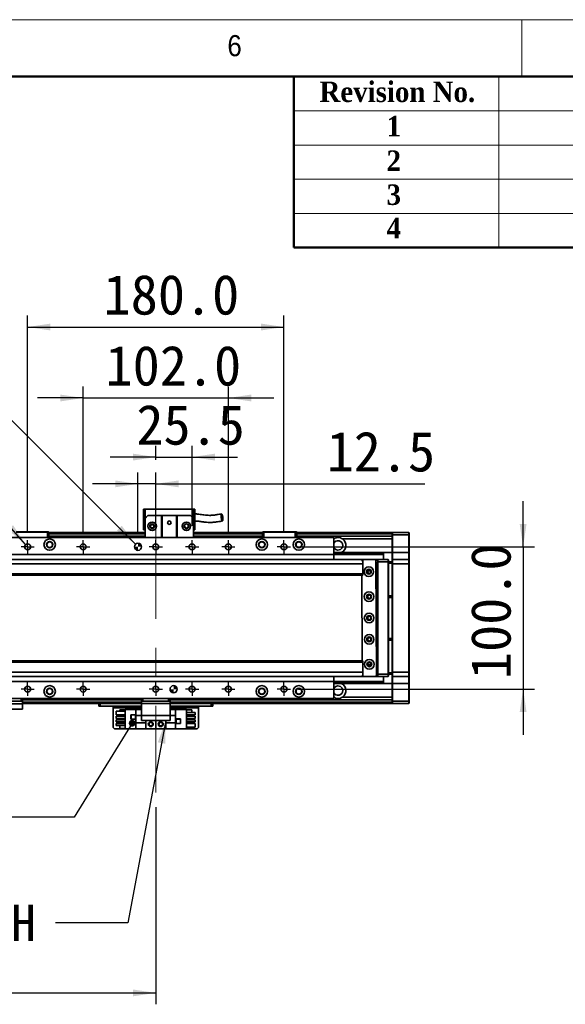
# Model space of a CAD drawing. Header units: millimetres. Extents: x 40 to 3320, y 40 to 2336.
# Tile 10 of 11: x 2127 to 2511, y 1645 to 2336. Entities that reach past the tile are written whole.
import ezdxf

# ---------------------------------------------------------------- set-up
doc = ezdxf.new("R2010")
doc.units = ezdxf.units.MM
doc.header["$LTSCALE"] = 8
doc.linetypes.add('CENTERX2', pattern=[20.32, 12.7, -2.54, 2.54, -2.54])
doc.layers.add('黑色实线', color=7, linetype='Continuous')
doc.styles.add('SLDTEXTSTYLE1', font='Gothic.ttf', dxfattribs={"width": 0.913})
doc.styles.add('SLDTEXTSTYLE2', font='timesbd.ttf', dxfattribs={"width": 0.933})
doc.styles.add('SLDTEXTSTYLE8', font='txt')
doc.styles.add('SLDTEXTSTYLE9', font='txt', dxfattribs={"bigfont": 'bigfont'})
doc.dimstyles.new('SLDDIMSTYLE0', dxfattribs={"dimtxt": 28, "dimasz": 16, "dimexe": 0, "dimexo": 0.0625, "dimgap": 7, "dimtad": 2, "dimdec": 1, "dimrnd": 1e-09, "dimzin": 4, "dimdsep": 46, "dimtxsty": 'SLDTEXTSTYLE8', "dimsah": 1, "dimcen": 0.09, "dimadec": 0, "dimazin": 1, "dimtfac": 1, "dimtdec": 1, "dimtmove": 0, "dimatfit": 0, "dimfxl": 0, "dimfrac": 2, "dimtolj": 1, "dimtzin": 12, "dimarcsym": 0})
doc.dimstyles.new('SLDDIMSTYLE1', dxfattribs={"dimtxt": 28, "dimasz": 16, "dimexe": 0, "dimexo": 0.0625, "dimgap": 7, "dimtad": 2, "dimdec": 1, "dimrnd": 1e-09, "dimzin": 12, "dimdsep": 46, "dimtxsty": 'SLDTEXTSTYLE8', "dimsah": 1, "dimcen": 0.09, "dimadec": 0, "dimazin": 3, "dimtfac": 1, "dimtdec": 1, "dimtmove": 0, "dimatfit": 0, "dimfxl": 0, "dimfrac": 2, "dimtolj": 1, "dimtzin": 12, "dimarcsym": 0})
doc.dimstyles.new('SLDDIMSTYLE2', dxfattribs={"dimtxt": 0.18, "dimasz": 16, "dimexe": 0, "dimexo": 0.0625, "dimgap": 0, "dimtad": 0, "dimtih": 1, "dimtoh": 1, "dimdec": 0, "dimrnd": 1e-09, "dimzin": 0, "dimdsep": 46, "dimtxsty": 'Standard', "dimsah": 1, "dimcen": 0.09, "dimadec": 0, "dimazin": 0, "dimtfac": 16, "dimtdec": 0, "dimtofl": 0, "dimtmove": 0, "dimatfit": 3, "dimfxl": 0, "dimfrac": 2, "dimtolj": 1, "dimtzin": 0, "dimarcsym": 0})
doc.dimstyles.new('SLDDIMSTYLE3', dxfattribs={"dimtxt": 28, "dimasz": 16, "dimexe": 0, "dimexo": 0.0625, "dimgap": 7, "dimtad": 2, "dimdec": 1, "dimrnd": 1e-09, "dimzin": 4, "dimdsep": 46, "dimtxsty": 'SLDTEXTSTYLE8', "dimsah": 1, "dimcen": 0.09, "dimadec": 0, "dimazin": 1, "dimtfac": 1, "dimtdec": 1, "dimtofl": 0, "dimtmove": 0, "dimatfit": 3, "dimfxl": 0, "dimfrac": 2, "dimtolj": 1, "dimtzin": 12, "dimarcsym": 0})
doc.dimstyles.new('SLDDIMSTYLE4', dxfattribs={"dimtxt": 28, "dimasz": 16, "dimexe": 0, "dimexo": 0.0625, "dimgap": 7, "dimtad": 0, "dimtih": 1, "dimtoh": 1, "dimdec": 1, "dimrnd": 1e-09, "dimzin": 4, "dimdsep": 46, "dimtxsty": 'SLDTEXTSTYLE8', "dimsah": 1, "dimcen": 0, "dimadec": 0, "dimazin": 1, "dimtfac": 1, "dimtdec": 1, "dimtofl": 0, "dimtmove": 0, "dimatfit": 3, "dimfxl": 0, "dimfrac": 2, "dimtolj": 1, "dimtzin": 12, "dimarcsym": 0})
doc.dimstyles.new('SLDDIMSTYLE5', dxfattribs={"dimtxt": 28, "dimasz": 16, "dimexe": 0, "dimexo": 0.0625, "dimgap": 7, "dimtad": 0, "dimtih": 1, "dimtoh": 1, "dimdec": 1, "dimrnd": 1e-09, "dimzin": 12, "dimdsep": 46, "dimtxsty": 'SLDTEXTSTYLE8', "dimsah": 1, "dimcen": 0, "dimadec": 0, "dimazin": 3, "dimtfac": 1, "dimtdec": 1, "dimtofl": 0, "dimtmove": 0, "dimatfit": 3, "dimfxl": 0, "dimfrac": 2, "dimtolj": 1, "dimtzin": 12, "dimarcsym": 0})
doc.dimstyles.new('SLDDIMSTYLE6', dxfattribs={"dimtxt": 0.18, "dimasz": 4.8, "dimexe": 0, "dimexo": 0.0625, "dimgap": 0, "dimtad": 0, "dimtih": 1, "dimtoh": 1, "dimdec": 0, "dimrnd": 1e-09, "dimzin": 0, "dimdsep": 46, "dimtxsty": 'Standard', "dimblk1": 'DOT', "dimblk2": 'DOT', "dimsah": 1, "dimcen": 0.09, "dimadec": 0, "dimazin": 0, "dimtfac": 4.8, "dimtdec": 0, "dimtofl": 0, "dimtmove": 0, "dimatfit": 3, "dimldrblk": 'DOT', "dimfxl": 0, "dimfrac": 2, "dimtolj": 1, "dimtzin": 0, "dimarcsym": 0})

# ---------------------------------------------------------------- blocks, each defined once
blk = doc.blocks.new('_D_7')
at = {"layer": '黑色实线'}
for p, q in [((2172.01, 1976.07), (2172.01, 2078.38)), ((2274.01, 1976.07), (2274.01, 2078.38)), ((2172.01, 2070.38), (2140.01, 2070.38)), ((2172.01, 2070.38), (2274.01, 2070.38)), ((2274.01, 2070.38), (2306.01, 2070.38))]:
    blk.add_line(p, q, dxfattribs=at)
for points in [[(2172.01, 2070.38), (2156.01, 2072.78), (2156.01, 2067.98)], [(2274.01, 2070.38), (2290.01, 2067.98), (2290.01, 2072.78)]]:
    blk.add_solid(points, dxfattribs=at)
at = {"layer": '黑色实线', "insert": (2187.75, 2107.12), "char_height": 28, "attachment_point": 1, "style": 'SLDTEXTSTYLE8'}
blk.add_mtext('102.0', dxfattribs=at)
blk = doc.blocks.new('_D_8')
at = {"layer": '黑色实线'}
for p, q in [((2133.01, 1976.07), (2133.01, 2128.21)), ((2313.01, 1976.07), (2313.01, 2128.21)), ((2133.01, 2120.21), (2313.01, 2120.21))]:
    blk.add_line(p, q, dxfattribs=at)
for points in [[(2133.01, 2120.21), (2149.01, 2117.81), (2149.01, 2122.61)], [(2313.01, 2120.21), (2297.01, 2122.61), (2297.01, 2117.81)]]:
    blk.add_solid(points, dxfattribs=at)
at = {"layer": '黑色实线', "insert": (2186.38, 2156.95), "char_height": 28, "attachment_point": 1, "style": 'SLDTEXTSTYLE8'}
blk.add_mtext('180.0', dxfattribs=at)
blk = doc.blocks.new('_D_9')
at = {"layer": '黑色实线'}
for p, q in [((2481.01, 1965.91), (2481.01, 1997.91)), ((2323.17, 1965.91), (2489.01, 1965.91)), ((2481.01, 1965.91), (2481.01, 1865.91)), ((2323.17, 1865.91), (2489.01, 1865.91)), ((2481.01, 1865.91), (2481.01, 1833.91))]:
    blk.add_line(p, q, dxfattribs=at)
for points in [[(2481.01, 1965.91), (2483.41, 1981.91), (2478.61, 1981.91)], [(2481.01, 1865.91), (2478.61, 1849.91), (2483.41, 1849.91)]]:
    blk.add_solid(points, dxfattribs=at)
at = {"layer": '黑色实线', "insert": (2444.27, 1873.04), "char_height": 28, "attachment_point": 1, "rotation": 90, "style": 'SLDTEXTSTYLE8'}
blk.add_mtext('100.0', dxfattribs=at)
blk = doc.blocks.new('SW_SYMBOL_HOLE_DEPTH')
at = {"layer": '黑色实线', "color": 0}
for p, q in [((0, 7000), (6400, 7000)), ((3200, 7000), (3200, 600)), ((800, 4440), (3200, 600)), ((5600, 4440), (3200, 600))]:
    blk.add_line(p, q, dxfattribs=at)
blk = doc.blocks.new('_D_10')
at = {"layer": '黑色实线'}
for p, q in [((2116.02, 2060.4), (2084.02, 2060.4)), ((2208.74, 1967.68), (2116.02, 2060.4))]:
    blk.add_line(p, q, dxfattribs=at)
blk.add_solid([(2208.74, 1967.68), (2199.12, 1980.69), (2195.73, 1977.3)], dxfattribs=at)
at = {"layer": '黑色实线', "xscale": 0.004592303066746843, "yscale": 0.004592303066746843, "zscale": 0.004592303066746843}
blk.add_blockref('SW_SYMBOL_HOLE_DEPTH', (1994.27, 2041.74), dxfattribs=at)
at = {"layer": '黑色实线', "char_height": 28, "attachment_point": 1, "style": 'SLDTEXTSTYLE8'}
for s, insert in [('2×', (1809.53, 2074.39)), ('%%c', (1855.34, 2074.11)), ('5.0', (1898.6, 2074.39)), ('H7', (1947.37, 2074.39)), ('7.0', (2035.25, 2074.39))]:
    blk.add_mtext(s, dxfattribs=dict(at, insert=insert))
blk = doc.blocks.new('_D_11')
at = {"layer": '黑色实线'}
for p, q in [((2223.01, 2027.02), (2223.01, 2036.89)), ((2248.51, 1980.71), (2248.51, 2036.89)), ((2223.01, 2028.89), (2191.01, 2028.89)), ((2223.01, 2028.89), (2248.51, 2028.89)), ((2248.51, 2028.89), (2280.51, 2028.89))]:
    blk.add_line(p, q, dxfattribs=at)
for points in [[(2223.01, 2028.89), (2207.01, 2031.29), (2207.01, 2026.49)], [(2248.51, 2028.89), (2264.51, 2026.49), (2264.51, 2031.29)]]:
    blk.add_solid(points, dxfattribs=at)
at = {"layer": '黑色实线', "insert": (2209.37, 2065.62), "char_height": 28, "attachment_point": 1, "style": 'SLDTEXTSTYLE8'}
blk.add_mtext('25.5', dxfattribs=at)
blk = doc.blocks.new('_D_12')
at = {"layer": '黑色实线'}
for p, q in [((2210.51, 1976.07), (2210.51, 2018.08)), ((2223.01, 1980.71), (2223.01, 2018.08)), ((2210.51, 2010.08), (2178.51, 2010.08)), ((2223.01, 2010.08), (2210.51, 2010.08)), ((2223.01, 2010.08), (2412.02, 2010.08))]:
    blk.add_line(p, q, dxfattribs=at)
for points in [[(2210.51, 2010.08), (2194.51, 2012.48), (2194.51, 2007.68)], [(2223.01, 2010.08), (2239.01, 2007.68), (2239.01, 2012.48)]]:
    blk.add_solid(points, dxfattribs=at)
at = {"layer": '黑色实线', "insert": (2343.03, 2046.82), "char_height": 28, "attachment_point": 1, "style": 'SLDTEXTSTYLE8'}
blk.add_mtext('12.5', dxfattribs=at)
blk = doc.blocks.new('_D_13')
at = {"layer": '黑色实线'}
for p, q in [((2088.51, 2016.1), (2056.51, 2016.1)), ((2131.61, 1967.48), (2088.51, 2016.1))]:
    blk.add_line(p, q, dxfattribs=at)
blk.add_solid([(2131.61, 1967.48), (2122.8, 1981.05), (2119.2, 1977.86)], dxfattribs=at)
at = {"layer": '黑色实线', "xscale": 0.004592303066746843, "yscale": 0.004592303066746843, "zscale": 0.004592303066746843}
blk.add_blockref('SW_SYMBOL_HOLE_DEPTH', (1946.54, 1997.56), dxfattribs=at)
at = {"layer": '黑色实线', "char_height": 28, "attachment_point": 1, "style": 'SLDTEXTSTYLE8'}
for s, insert in [('10×M5', (1826.57, 2030.2)), ('10.0', (1987.52, 2030.2))]:
    blk.add_mtext(s, dxfattribs=dict(at, insert=insert))
blk = doc.blocks.new('_D_20')
at = {"layer": '黑色实线'}
for p, q in [((363.01, 1779.33), (363.01, 1644.67)), ((2223.01, 1783.18), (2223.01, 1644.67)), ((363.01, 1652.67), (2223.01, 1652.67))]:
    blk.add_line(p, q, dxfattribs=at)
for points in [[(363.01, 1652.67), (379.01, 1650.27), (379.01, 1655.07)], [(2223.01, 1652.67), (2207.01, 1655.07), (2207.01, 1650.27)]]:
    blk.add_solid(points, dxfattribs=at)
at = {"layer": '黑色实线', "insert": (1232.67, 1689.41), "char_height": 28, "attachment_point": 1, "style": 'SLDTEXTSTYLE8'}
blk.add_mtext('1860.0', dxfattribs=at)
blk = doc.blocks.new('_DOT')
at = {"color": 0, "linetype": 'ByBlock', "lineweight": -2}
blk.add_line((-0.5, 0), (-1, 0), dxfattribs=at)
at = {"color": 0, "linetype": 'ByBlock', "const_width": 0.5}
blk.add_lwpolyline([(-0.25, 0, 1), (0.25, 0, 1)], format="xyb", close=True, dxfattribs=at)
blk = doc.blocks.new('SW_NOTE_6')
at = {"layer": '黑色实线', "color": 0, "char_height": 25.4, "attachment_point": 2}
for s, insert, style in [('光电负限位', (-192.84, 46.22), 'SLDTEXTSTYLE9'), ('NEGATIVE LIMIT SWITCH', (-195.2, 12.64), 'SLDTEXTSTYLE8')]:
    blk.add_mtext(s, dxfattribs=dict(at, insert=insert, style=style))
blk = doc.blocks.new('SW_CENTERMARKSYMBOL_0')
at = {"layer": '黑色实线', "color": 0}
for p, q in [((-2.54, 0), (-4.64, 0)), ((0, 0), (-2.54, 0)), ((0, 2.54), (0, 4.64)), ((0, 0), (0, 2.54)), ((0, 0), (0, -2.54)), ((0, 0), (2.54, 0)), ((2.54, 0), (4.64, 0)), ((0, -2.54), (0, -4.64))]:
    blk.add_line(p, q, dxfattribs=at)
blk = doc.blocks.new('SW_CENTERMARKSYMBOL_1')
at = {"layer": '黑色实线', "color": 0}
for p, q in [((-2.54, 0), (-4.64, 0)), ((0, 0), (-2.54, 0)), ((0, 2.54), (0, 4.64)), ((0, 0), (0, 2.54)), ((0, 0), (0, -2.54)), ((0, 0), (2.54, 0)), ((2.54, 0), (4.64, 0)), ((0, -2.54), (0, -4.64))]:
    blk.add_line(p, q, dxfattribs=at)
blk = doc.blocks.new('SW_CENTERMARKSYMBOL_2')
at = {"layer": '黑色实线', "color": 0}
for p, q in [((-2.54, 0), (-4.64, 0)), ((0, 0), (-2.54, 0)), ((0, 2.54), (0, 4.64)), ((0, 0), (0, 2.54)), ((0, 0), (0, -2.54)), ((0, 0), (2.54, 0)), ((2.54, 0), (4.64, 0)), ((0, -2.54), (0, -4.64))]:
    blk.add_line(p, q, dxfattribs=at)
blk = doc.blocks.new('SW_CENTERMARKSYMBOL_3')
at = {"layer": '黑色实线', "color": 0}
for p, q in [((-2.54, 0), (-4.64, 0)), ((0, 0), (-2.54, 0)), ((0, 2.54), (0, 4.64)), ((0, 0), (0, 2.54)), ((0, 0), (0, -2.54)), ((0, 0), (2.54, 0)), ((2.54, 0), (4.64, 0)), ((0, -2.54), (0, -4.64))]:
    blk.add_line(p, q, dxfattribs=at)
blk = doc.blocks.new('SW_CENTERMARKSYMBOL_4')
at = {"layer": '黑色实线', "color": 0}
for p, q in [((-2.54, 0), (-4.64, 0)), ((0, 0), (-2.54, 0)), ((0, 2.54), (0, 4.64)), ((0, 0), (0, 2.54)), ((0, 0), (0, -2.54)), ((0, 0), (2.54, 0)), ((2.54, 0), (4.64, 0)), ((0, -2.54), (0, -4.64))]:
    blk.add_line(p, q, dxfattribs=at)
blk = doc.blocks.new('SW_CENTERMARKSYMBOL_5')
at = {"layer": '黑色实线', "color": 0}
for p, q in [((-2.54, 0), (-4.64, 0)), ((0, 0), (-2.54, 0)), ((0, 2.54), (0, 4.64)), ((0, 0), (0, 2.54)), ((0, 0), (0, -2.54)), ((0, 0), (2.54, 0)), ((2.54, 0), (4.64, 0)), ((0, -2.54), (0, -4.64))]:
    blk.add_line(p, q, dxfattribs=at)
blk = doc.blocks.new('SW_CENTERMARKSYMBOL_6')
at = {"layer": '黑色实线', "color": 0}
for p, q in [((-2.54, 0), (-4.64, 0)), ((0, 0), (-2.54, 0)), ((0, 2.54), (0, 4.64)), ((0, 0), (0, 2.54)), ((0, 0), (0, -2.54)), ((0, 0), (2.54, 0)), ((2.54, 0), (4.64, 0)), ((0, -2.54), (0, -4.64))]:
    blk.add_line(p, q, dxfattribs=at)
blk = doc.blocks.new('SW_CENTERMARKSYMBOL_7')
at = {"layer": '黑色实线', "color": 0}
for p, q in [((-2.54, 0), (-4.64, 0)), ((0, 0), (-2.54, 0)), ((0, 2.54), (0, 4.64)), ((0, 0), (0, 2.54)), ((0, 0), (0, -2.54)), ((0, 0), (2.54, 0)), ((2.54, 0), (4.64, 0)), ((0, -2.54), (0, -4.64))]:
    blk.add_line(p, q, dxfattribs=at)
blk = doc.blocks.new('SW_CENTERMARKSYMBOL_8')
at = {"layer": '黑色实线', "color": 0}
for p, q in [((-2.54, 0), (-4.64, 0)), ((0, 0), (-2.54, 0)), ((0, 2.54), (0, 4.64)), ((0, 0), (0, 2.54)), ((0, 0), (0, -2.54)), ((0, 0), (2.54, 0)), ((2.54, 0), (4.64, 0)), ((0, -2.54), (0, -4.64))]:
    blk.add_line(p, q, dxfattribs=at)
blk = doc.blocks.new('SW_CENTERMARKSYMBOL_9')
at = {"layer": '黑色实线', "color": 0}
for p, q in [((-2.54, 0), (-4.64, 0)), ((0, 0), (-2.54, 0)), ((0, 2.54), (0, 4.64)), ((0, 0), (0, 2.54)), ((0, 0), (0, -2.54)), ((0, 0), (2.54, 0)), ((2.54, 0), (4.64, 0)), ((0, -2.54), (0, -4.64))]:
    blk.add_line(p, q, dxfattribs=at)
blk = doc.blocks.new('SW_CENTERMARKSYMBOL_10')
at = {"layer": '黑色实线', "color": 0}
for p, q in [((-2.54, 0), (-4.64, 0)), ((0, 0), (-2.54, 0)), ((0, 2.54), (0, 4.64)), ((0, 0), (0, 2.54)), ((0, 0), (0, -2.54)), ((0, 0), (2.54, 0)), ((2.54, 0), (4.64, 0)), ((0, -2.54), (0, -4.64))]:
    blk.add_line(p, q, dxfattribs=at)
blk = doc.blocks.new('SW_CENTERMARKSYMBOL_11')
at = {"layer": '黑色实线', "color": 0}
for p, q in [((-2.54, 0), (-4.64, 0)), ((0, 0), (-2.54, 0)), ((0, 2.54), (0, 4.64)), ((0, 0), (0, 2.54)), ((0, 0), (0, -2.54)), ((0, 0), (2.54, 0)), ((2.54, 0), (4.64, 0)), ((0, -2.54), (0, -4.64))]:
    blk.add_line(p, q, dxfattribs=at)
blk = doc.blocks.new('SW_DOWELSYMBOL_0')
at = {"linetype": 'Continuous', "lineweight": 18}
h = blk.add_hatch(color=0, dxfattribs=at)
edge = h.paths.add_edge_path(flags=0)
edge.add_arc((0, 0), 2.5, 180, 270)
edge.add_line((0, -2.5), (0, 0))
edge.add_line((0, 0), (-2.5, 0))
h = blk.add_hatch(color=0, dxfattribs=at)
edge = h.paths.add_edge_path(flags=0)
edge.add_arc((0, 0), 2.5, 0, 90)
edge.add_line((0, 2.5), (0, 0))
edge.add_line((0, 0), (2.5, 0))
at = {"layer": '黑色实线', "color": 0}
blk.add_circle((0, 0), 2.5, dxfattribs=at)
blk = doc.blocks.new('SW_DOWELSYMBOL_1')
at = {"linetype": 'Continuous', "lineweight": 18}
h = blk.add_hatch(color=0, dxfattribs=at)
edge = h.paths.add_edge_path(flags=0)
edge.add_arc((0, 0), 2.5, 180, 270)
edge.add_line((0, -2.5), (0, 0))
edge.add_line((0, 0), (-2.5, 0))
h = blk.add_hatch(color=0, dxfattribs=at)
edge = h.paths.add_edge_path(flags=0)
edge.add_arc((0, 0), 2.5, 0, 90)
edge.add_line((0, 2.5), (0, 0))
edge.add_line((0, 0), (2.5, 0))
at = {"layer": '黑色实线', "color": 0}
blk.add_circle((0, 0), 2.5, dxfattribs=at)

msp = doc.modelspace()

# ---------------------------------------------------------------- linework, layer by layer
at = {"color": 7, "linetype": 'Continuous', "lineweight": 18}
for p, q in [((3320, 2336), (40, 2336)), ((2480, 2336), (2480, 2296)), ((80, 2296), (3280, 2296)), ((2464, 2296), (2464, 2176)), ((2320, 2272), (3280, 2272)), ((2320, 2248), (3280, 2248)), ((2320, 2224), (3280, 2224)), ((2320, 2200), (3280, 2200))]:
    msp.add_line(p, q, dxfattribs=at)
at = {"color": 7, "linetype": 'Continuous', "lineweight": 50}
for p, q in [((3280, 2296), (80, 2296)), ((2320, 2296), (2320, 2176)), ((3280, 2176), (2320, 2176))]:
    msp.add_line(p, q, dxfattribs=at)
at = {"color": 7, "linetype": 'Continuous', "lineweight": 35}
for p, q in [((2214.51, 1992.21), (2215.51, 1992.21)), ((2214.51, 1992.21), (2214.51, 1977.81)), ((2215.51, 1985.81), (2215.51, 1992.21)), ((2215.51, 1992.21), (2249.51, 1992.21)), ((2249.51, 1992.21), (2250.51, 1992.21)), ((2249.51, 1992.21), (2249.51, 1985.81)), ((2250.51, 1977.81), (2250.51, 1992.21)), ((2217.51, 1987.81), (2215.51, 1985.81)), ((2215.51, 1985.81), (2215.51, 1972.41)), ((2217.51, 1987.81), (2227.01, 1987.81)), ((2227.01, 1972.41), (2227.01, 1987.81)), ((2227.01, 1987.81), (2227.51, 1987.81)), ((2227.51, 1987.81), (2227.51, 1972.41)), ((2237.51, 1987.81), (2227.51, 1987.81)), ((2237.51, 1972.41), (2237.51, 1987.81)), ((2237.51, 1987.81), (2238.01, 1987.81)), ((2238.01, 1987.81), (2238.01, 1972.41)), ((2238.01, 1987.81), (2247.51, 1987.81)), ((2249.51, 1985.81), (2247.51, 1987.81)), ((2249.51, 1985.81), (2249.51, 1972.41)), ((2214.51, 1977.81), (2215.51, 1977.81)), ((2249.51, 1977.81), (2250.51, 1977.81)), ((2348.01, 1972.41), (2098.01, 1972.41)), ((2147.01, 1976.11), (2125.01, 1976.11)), ((2125.13, 1976.41), (2146.88, 1976.41)), ((2147.01, 1976.11), (2146.88, 1976.41)), ((2146.88, 1976.41), (2147.71, 1976.41)), ((2147.01, 1972.41), (2147.01, 1976.11)), ((2148.01, 1976.11), (2147.01, 1976.11)), ((2147.71, 1976.41), (2148.01, 1976.11)), ((2148.01, 1976.11), (2148.01, 1972.41)), ((2215.51, 1975.91), (2148.01, 1975.91)), ((2148.01, 1975.71), (2215.51, 1975.71)), ((2148.01, 1975.51), (2215.51, 1975.51)), ((2215.51, 1975.41), (2148.01, 1975.41)), ((2215.51, 1973.41), (2148.01, 1973.41)), ((2298.01, 1975.91), (2249.51, 1975.91)), ((2249.51, 1975.71), (2273.01, 1975.71)), ((2249.51, 1975.51), (2273.01, 1975.51)), ((2298.01, 1975.41), (2249.51, 1975.41)), ((2298.01, 1973.41), (2249.51, 1973.41)), ((2273.01, 1975.71), (2273.01, 1975.51)), ((2273.01, 1975.41), (2273.01, 1975.51)), ((2298.01, 1976.11), (2298.31, 1976.41)), ((2298.01, 1972.41), (2298.01, 1976.11)), ((2299.01, 1976.11), (2298.01, 1976.11)), ((2298.31, 1976.41), (2299.13, 1976.41)), ((2299.01, 1976.11), (2299.13, 1976.41)), ((2299.01, 1976.11), (2299.01, 1972.41)), ((2321.01, 1976.11), (2299.01, 1976.11)), ((2299.13, 1976.41), (2320.88, 1976.41)), ((2321.01, 1976.11), (2320.88, 1976.41)), ((2320.88, 1976.41), (2321.71, 1976.41)), ((2321.01, 1972.41), (2321.01, 1976.11)), ((2322.01, 1976.11), (2321.01, 1976.11)), ((2321.71, 1976.41), (2322.01, 1976.11)), ((2322.01, 1976.11), (2322.01, 1972.41)), ((2389.01, 1975.91), (2322.01, 1975.91)), ((2389.01, 1975.41), (2322.01, 1975.41)), ((2389.01, 1973.41), (2322.01, 1973.41)), ((2348.01, 1972.41), (2348.01, 1960.41)), ((2389.01, 1971.41), (2354.18, 1971.41)), ((2389.01, 1975.61), (2389.31, 1975.91)), ((2389.01, 1975.91), (2389.01, 1975.61)), ((2389.01, 1974.41), (2389.01, 1975.61)), ((2389.01, 1974.41), (2389.31, 1974.41)), ((2389.01, 1961.91), (2389.01, 1974.41)), ((2389.31, 1975.91), (2389.31, 1974.41)), ((2389.31, 1975.91), (2400.71, 1975.91)), ((2400.71, 1974.41), (2389.31, 1974.41)), ((2389.31, 1974.41), (2389.31, 1961.91)), ((2400.71, 1974.41), (2400.71, 1975.91)), ((2400.71, 1975.91), (2401.01, 1975.61)), ((2400.71, 1974.41), (2401.01, 1974.41)), ((2400.71, 1961.91), (2400.71, 1974.41)), ((2401.01, 1975.61), (2401.01, 1974.41)), ((2401.01, 1974.41), (2401.01, 1961.91)), ((2368.51, 1956.91), (217.51, 1956.91)), ((2348.01, 1960.41), (2098.01, 1960.41)), ((2348.01, 1962.3), (2348.73, 1961.91)), ((2348.01, 1961.91), (2383.01, 1961.91)), ((2348.01, 1961.61), (2383.01, 1961.61)), ((2348.01, 1960.71), (2383.01, 1960.71)), ((2348.01, 1960.42), (2383.01, 1960.42)), ((2348.01, 1960.41), (2348.01, 1956.91)), ((2368.11, 1956.89), (2367.61, 1956.38)), ((2377.11, 1956.93), (2368.11, 1956.89)), ((2368.51, 1956.91), (2368.51, 1956.89)), ((2368.81, 1956.91), (2368.79, 1956.89)), ((2368.81, 1956.89), (2368.81, 1956.91)), ((2368.81, 1956.91), (2372.81, 1956.91)), ((2377.61, 1956.44), (2377.11, 1956.93)), ((2377.13, 1956.91), (2379.01, 1956.91)), ((2379.01, 1956.61), (2377.44, 1956.61)), ((2379.01, 1956.91), (2386.21, 1956.91)), ((2379.01, 1955.41), (2379.01, 1956.91)), ((2383.01, 1961.91), (2383.01, 1961.61)), ((2389.01, 1961.91), (2383.01, 1961.91)), ((2383.01, 1961.61), (2383.01, 1960.71)), ((2383.01, 1960.71), (2383.01, 1960.42)), ((2383.01, 1960.42), (2383.01, 1956.91)), ((2386.21, 1955.41), (2386.21, 1956.91)), ((2386.51, 1956.61), (2386.21, 1956.91)), ((2386.51, 1956.61), (2386.51, 1955.41)), ((2389.01, 1961.91), (2389.31, 1961.91)), ((2389.01, 1956.61), (2389.01, 1961.91)), ((2389.31, 1956.91), (2389.01, 1956.61)), ((2389.01, 1953.91), (2389.01, 1956.61)), ((2389.31, 1961.91), (2389.31, 1956.91)), ((2389.31, 1961.91), (2400.71, 1961.91)), ((2389.31, 1956.91), (2389.31, 1953.91)), ((2389.31, 1956.91), (2400.71, 1956.91)), ((2400.71, 1956.91), (2400.71, 1961.91)), ((2400.71, 1961.91), (2401.01, 1961.91)), ((2400.71, 1953.91), (2400.71, 1956.91)), ((2400.71, 1956.91), (2401.01, 1956.61)), ((2401.01, 1961.91), (2401.01, 1956.61)), ((2401.01, 1956.61), (2401.01, 1953.91)), ((2368.51, 1953.91), (217.51, 1953.91)), ((2367.61, 1956.38), (2367.62, 1956.27)), ((2368.51, 1956.27), (2368.51, 1953.91)), ((2368.51, 1953.91), (2368.51, 1946.91)), ((2373.01, 1950.01), (2373.3, 1949.98)), ((2378.05, 1875.44), (2377.61, 1956.44)), ((2378.51, 1954.91), (2377.62, 1954.91)), ((2378.51, 1876.91), (2378.51, 1954.91)), ((2379.01, 1876.41), (2379.01, 1955.41)), ((2386.21, 1955.41), (2379.01, 1955.41)), ((2386.21, 1876.41), (2386.21, 1955.41)), ((2386.51, 1955.41), (2386.21, 1955.41)), ((2386.51, 1955.41), (2386.51, 1876.41)), ((2386.51, 1955.41), (2389.01, 1955.41)), ((2389.01, 1954.41), (2386.51, 1954.41)), ((2389.31, 1953.91), (2389.01, 1953.91)), ((2389.01, 1877.91), (2389.01, 1953.91)), ((2400.71, 1953.91), (2389.31, 1953.91)), ((2389.31, 1953.91), (2389.31, 1877.91)), ((2400.71, 1877.91), (2400.71, 1953.91)), ((2400.71, 1953.91), (2401.01, 1953.91)), ((2401.01, 1953.91), (2401.01, 1877.91)), ((2368.51, 1946.91), (217.51, 1946.91)), ((217.51, 1945.91), (2368.51, 1945.91)), ((2367.67, 1945.91), (2367.99, 1885.91)), ((2368.51, 1946.91), (2368.51, 1945.91)), ((2374.15, 1948.91), (2371.86, 1948.91)), ((2373.01, 1932.51), (2373.52, 1932.43)), ((2386.51, 1931.41), (2389.01, 1931.41)), ((2389.01, 1930.41), (2386.51, 1930.41)), ((2386.51, 1901.41), (2389.01, 1901.41)), ((2389.01, 1900.41), (2386.51, 1900.41)), ((2368.51, 1885.91), (217.51, 1885.91)), ((2368.51, 1884.91), (217.51, 1884.91)), ((2368.51, 1885.91), (2368.51, 1884.91)), ((2368.51, 1884.91), (2368.51, 1877.91)), ((2371.86, 1882.91), (2374.15, 1882.91)), ((2368.51, 1877.91), (217.51, 1877.91)), ((2368.51, 1874.91), (217.51, 1874.91)), ((2348.01, 1874.91), (2348.01, 1871.41)), ((2368.05, 1875.55), (2368.05, 1875.38)), ((2368.05, 1875.38), (2368.55, 1874.89)), ((2368.51, 1877.91), (2368.51, 1875.55)), ((2368.51, 1874.93), (2368.51, 1874.91)), ((2368.55, 1874.89), (2377.55, 1874.94)), ((2379.01, 1874.91), (2373.03, 1874.91)), ((2377.55, 1874.94), (2378.05, 1875.44)), ((2377.83, 1875.21), (2379.01, 1875.21)), ((2378.04, 1876.91), (2378.51, 1876.91)), ((2379.01, 1876.41), (2386.21, 1876.41)), ((2379.01, 1874.91), (2379.01, 1876.41)), ((2386.21, 1874.91), (2379.01, 1874.91)), ((2383.01, 1874.91), (2383.01, 1871.4)), ((2386.51, 1876.41), (2386.21, 1876.41)), ((2386.21, 1874.91), (2386.21, 1876.41)), ((2386.51, 1875.21), (2386.21, 1874.91)), ((2386.51, 1877.41), (2389.01, 1877.41)), ((2386.51, 1876.41), (2386.51, 1875.21)), ((2389.01, 1876.41), (2386.51, 1876.41)), ((2389.31, 1877.91), (2389.01, 1877.91)), ((2389.01, 1875.21), (2389.01, 1877.91)), ((2389.31, 1874.91), (2389.01, 1875.21)), ((2389.01, 1869.91), (2389.01, 1875.21)), ((2389.31, 1877.91), (2400.71, 1877.91)), ((2389.31, 1877.91), (2389.31, 1874.91)), ((2400.71, 1874.91), (2389.31, 1874.91)), ((2389.31, 1874.91), (2389.31, 1869.91)), ((2400.71, 1877.91), (2401.01, 1877.91)), ((2400.71, 1874.91), (2400.71, 1877.91)), ((2400.71, 1874.91), (2401.01, 1875.21)), ((2400.71, 1869.91), (2400.71, 1874.91)), ((2401.01, 1877.91), (2401.01, 1875.21)), ((2401.01, 1875.21), (2401.01, 1869.91)), ((2348.01, 1871.41), (2098.01, 1871.41)), ((2348.01, 1871.41), (2348.01, 1859.41)), ((2348.01, 1871.4), (2383.01, 1871.4)), ((2348.01, 1871.11), (2383.01, 1871.11)), ((2348.01, 1870.21), (2383.01, 1870.21)), ((2348.01, 1869.92), (2383.01, 1869.92)), ((2348.01, 1869.52), (2348.73, 1869.92)), ((2383.01, 1871.4), (2383.01, 1871.11)), ((2383.01, 1871.11), (2383.01, 1870.21)), ((2383.01, 1870.21), (2383.01, 1869.92)), ((2389.01, 1869.92), (2383.01, 1869.92)), ((2389.31, 1869.91), (2389.01, 1869.91)), ((2389.01, 1857.41), (2389.01, 1869.91)), ((2389.31, 1869.91), (2400.71, 1869.91)), ((2389.31, 1869.91), (2389.31, 1857.41)), ((2401.01, 1869.91), (2400.71, 1869.91)), ((2400.71, 1857.41), (2400.71, 1869.91)), ((2401.01, 1869.91), (2401.01, 1857.41)), ((2389.01, 1860.42), (2354.18, 1860.42)), ((2094.51, 1855.58), (2129.51, 1855.58)), ((2095.51, 1857.41), (2128.51, 1857.41)), ((2348.01, 1859.41), (2098.01, 1859.41)), ((2128.51, 1857.41), (2128.51, 1859.41)), ((2129.51, 1857.41), (2128.51, 1857.41)), ((2129.51, 1859.41), (2129.51, 1857.41)), ((2213.01, 1858.42), (2129.51, 1858.42)), ((2129.51, 1857.41), (2129.51, 1855.58)), ((2213.01, 1855.91), (2129.51, 1855.91)), ((2129.51, 1855.58), (2129.51, 1851.91)), ((2183.01, 1853.91), (2183.01, 1855.91)), ((2184.01, 1853.91), (2183.01, 1853.91)), ((2184.01, 1855.91), (2184.01, 1853.91)), ((2213.01, 1853.91), (2184.01, 1853.91)), ((2193.01, 1853.91), (2193.01, 1852.91)), ((2193.01, 1839.11), (2193.01, 1852.91)), ((2213.01, 1857.41), (2213.01, 1859.41)), ((2214.01, 1857.41), (2213.01, 1857.41)), ((2213.01, 1855.91), (2213.01, 1857.41)), ((2233.01, 1855.91), (2213.01, 1855.91)), ((2213.01, 1855.91), (2213.01, 1847.41)), ((2214.01, 1859.41), (2214.01, 1857.41)), ((2232.01, 1857.41), (2214.01, 1857.41)), ((2232.01, 1857.41), (2232.01, 1859.41)), ((2233.01, 1857.41), (2232.01, 1857.41)), ((2233.01, 1859.41), (2233.01, 1857.41)), ((2389.01, 1858.42), (2233.01, 1858.42)), ((2233.01, 1857.41), (2233.01, 1855.91)), ((2233.01, 1855.91), (2233.01, 1847.41)), ((2389.01, 1855.91), (2233.01, 1855.91)), ((2262.01, 1853.91), (2233.01, 1853.91)), ((2253.01, 1852.91), (2253.01, 1853.91)), ((2253.01, 1852.91), (2253.01, 1839.11)), ((2262.01, 1853.91), (2262.01, 1855.91)), ((2263.01, 1853.91), (2262.01, 1853.91)), ((2263.01, 1855.91), (2263.01, 1853.91)), ((2389.31, 1857.41), (2389.01, 1857.41)), ((2389.01, 1856.21), (2389.01, 1857.41)), ((2389.31, 1855.91), (2389.01, 1856.21)), ((2389.01, 1856.21), (2389.01, 1855.91)), ((2389.31, 1857.41), (2400.71, 1857.41)), ((2389.31, 1857.41), (2389.31, 1855.91)), ((2400.71, 1855.91), (2389.31, 1855.91)), ((2401.01, 1857.41), (2400.71, 1857.41)), ((2400.71, 1855.91), (2400.71, 1857.41)), ((2401.01, 1856.21), (2400.71, 1855.91)), ((2401.01, 1857.41), (2401.01, 1856.21)), ((2129.51, 1851.91), (2094.51, 1851.91)), ((2195.31, 1847.97), (2195.31, 1850.47)), ((2195.31, 1850.47), (2201.51, 1850.47)), ((2195.31, 1847.97), (2201.51, 1847.97)), ((2195.31, 1846.93), (2201.51, 1846.93)), ((2195.31, 1845.43), (2195.31, 1846.93)), ((2197.71, 1850.47), (2197.71, 1851.41)), ((2197.71, 1851.41), (2201.51, 1851.41)), ((2197.71, 1846.93), (2197.71, 1847.97)), ((2201.51, 1838.11), (2201.51, 1851.71)), ((2201.51, 1851.71), (2209.06, 1851.71)), ((2208.81, 1848.01), (2205.61, 1848.01)), ((2205.61, 1848.01), (2205.61, 1844.81)), ((2208.71, 1847.91), (2205.71, 1847.91)), ((2205.71, 1847.91), (2205.71, 1844.91)), ((2208.71, 1844.91), (2208.71, 1847.91)), ((2208.81, 1844.81), (2208.81, 1848.01)), ((2213.01, 1851.71), (2209.06, 1851.71)), ((2209.06, 1851.71), (2209.06, 1847.41)), ((2213.01, 1847.41), (2209.06, 1847.41)), ((2209.06, 1842.41), (2209.06, 1847.41)), ((2213.01, 1847.41), (2233.01, 1847.41)), ((2213.01, 1843.91), (2213.01, 1847.41)), ((2236.96, 1851.71), (2233.01, 1851.71)), ((2236.96, 1847.41), (2233.01, 1847.41)), ((2233.01, 1847.41), (2233.01, 1843.91)), ((2236.96, 1847.41), (2236.96, 1851.71)), ((2244.51, 1851.71), (2236.96, 1851.71)), ((2236.96, 1847.41), (2236.96, 1842.41)), ((2244.51, 1851.71), (2244.51, 1838.11)), ((2248.31, 1851.41), (2244.51, 1851.41)), ((2250.71, 1849.47), (2244.51, 1849.47)), ((2250.71, 1847.97), (2244.51, 1847.97)), ((2250.71, 1846.93), (2244.51, 1846.93)), ((2248.31, 1851.41), (2248.31, 1849.47)), ((2248.31, 1847.97), (2248.31, 1846.93)), ((2250.71, 1849.47), (2250.71, 1847.97)), ((2250.71, 1846.93), (2250.71, 1845.43)), ((2193.01, 1839.11), (2194.01, 1838.11)), ((2195.31, 1845.43), (2201.51, 1845.43)), ((2195.31, 1842.89), (2195.31, 1844.39)), ((2195.31, 1844.39), (2201.51, 1844.39)), ((2195.31, 1842.89), (2201.51, 1842.89)), ((2195.31, 1840.35), (2195.31, 1841.85)), ((2195.31, 1841.85), (2201.51, 1841.85)), ((2195.31, 1840.35), (2201.51, 1840.35)), ((2197.71, 1844.39), (2197.71, 1845.43)), ((2197.71, 1841.85), (2197.71, 1842.89)), ((2197.71, 1838.41), (2197.71, 1840.35)), ((2205.61, 1844.81), (2208.81, 1844.81)), ((2205.71, 1844.91), (2208.71, 1844.91)), ((2209.06, 1842.41), (2216.01, 1842.41)), ((2209.06, 1842.41), (2209.06, 1838.11)), ((2233.01, 1843.91), (2213.01, 1843.91)), ((2216.01, 1843.91), (2216.01, 1842.41)), ((2216.01, 1838.11), (2216.01, 1842.41)), ((2223.01, 1843.91), (2223.01, 1838.11)), ((2230.01, 1842.41), (2230.01, 1843.91)), ((2230.01, 1842.41), (2236.96, 1842.41)), ((2230.01, 1842.41), (2230.01, 1838.11)), ((2236.96, 1838.11), (2236.96, 1842.41)), ((2240.41, 1845.01), (2237.21, 1845.01)), ((2237.21, 1845.01), (2237.21, 1841.81)), ((2237.21, 1841.81), (2240.41, 1841.81)), ((2237.31, 1844.91), (2237.31, 1841.91)), ((2240.31, 1844.91), (2237.31, 1844.91)), ((2237.31, 1841.91), (2240.31, 1841.91)), ((2240.31, 1841.91), (2240.31, 1844.91)), ((2240.41, 1841.81), (2240.41, 1845.01)), ((2250.71, 1845.43), (2244.51, 1845.43)), ((2250.71, 1844.39), (2244.51, 1844.39)), ((2250.71, 1842.89), (2244.51, 1842.89)), ((2250.71, 1841.85), (2244.51, 1841.85)), ((2250.71, 1839.35), (2244.51, 1839.35)), ((2248.31, 1845.43), (2248.31, 1844.39)), ((2248.31, 1842.89), (2248.31, 1841.85)), ((2248.31, 1839.35), (2248.31, 1838.41)), ((2250.71, 1844.39), (2250.71, 1842.89)), ((2250.71, 1841.85), (2250.71, 1839.35)), ((2252.01, 1838.11), (2253.01, 1839.11)), ((2201.51, 1838.11), (2194.01, 1838.11)), ((2197.71, 1838.41), (2201.51, 1838.41)), ((2201.51, 1838.11), (2209.06, 1838.11)), ((2209.06, 1838.11), (2216.01, 1838.11)), ((2223.01, 1838.11), (2216.01, 1838.11)), ((2223.01, 1838.11), (2230.01, 1838.11)), ((2230.01, 1838.11), (2236.96, 1838.11)), ((2244.51, 1838.11), (2236.96, 1838.11)), ((2248.31, 1838.41), (2244.51, 1838.41)), ((2252.01, 1838.11), (2244.51, 1838.11))]:
    msp.add_line(p, q, dxfattribs=at)
at = {"color": 8, "linetype": 'Continuous', "lineweight": 35}
for p, q in [((2215.51, 1974.91), (2148.01, 1974.91)), ((2298.01, 1974.91), (2249.51, 1974.91)), ((2389.01, 1974.91), (2322.01, 1974.91)), ((2213.01, 1856.91), (2129.51, 1856.91)), ((2193.01, 1852.91), (2213.01, 1852.91)), ((2389.01, 1856.91), (2233.01, 1856.91)), ((2233.01, 1852.91), (2253.01, 1852.91))]:
    msp.add_line(p, q, dxfattribs=at)
at = {"color": 7, "linetype": 'Continuous', "lineweight": 35, "flags": 128}
msp.add_lwpolyline([(2373.01, 1917.51), (2373.62, 1917.39), (2373.86, 1917.26)], dxfattribs=at)
at = {"color": 7, "linetype": 'Continuous', "lineweight": 35}
for centre, radius in [((2220.51, 1980.31), 3), ((2220.51, 1980.31), 1.7), ((2220.51, 1980.31), 1.6), ((2232.51, 1982.81), 1.25), ((2244.51, 1980.31), 3), ((2244.51, 1980.31), 1.7), ((2244.51, 1980.31), 1.6), ((2148.51, 1967.42), 4), ((2297.51, 1967.42), 4), ((2323.51, 1967.42), 4), ((2133.01, 1965.91), 2.1), ((2148.51, 1967.42), 2.25), ((2148.51, 1967.42), 2), ((2172.01, 1965.91), 2.1), ((2210.51, 1965.91), 2.5), ((2223.01, 1965.91), 2.1), ((2248.51, 1965.91), 2.1), ((2274.01, 1965.91), 2.1), ((2297.51, 1967.42), 2.25), ((2297.51, 1967.42), 2), ((2313.01, 1965.91), 2.1), ((2323.51, 1967.42), 2.25), ((2323.51, 1967.42), 2), ((2372.66, 1948.41), 3.36), ((2372.66, 1948.41), 1.7), ((2373.01, 1948.41), 1.25), ((2372.75, 1930.91), 3.36), ((2372.75, 1930.91), 1.7), ((2373.01, 1930.91), 1.25), ((2372.83, 1915.91), 3.36), ((2372.83, 1915.91), 1.7), ((2373.01, 1915.91), 1.25), ((2372.91, 1900.91), 3.36), ((2372.91, 1900.91), 1.7), ((2373.01, 1900.91), 1.6), ((2373.01, 1900.91), 1.25), ((2373.01, 1883.41), 3.36), ((2373.01, 1883.41), 1.7), ((2373.01, 1883.41), 1.6), ((2373.01, 1883.41), 1.25), ((2133.01, 1865.91), 2.1), ((2148.51, 1864.41), 4), ((2148.51, 1864.41), 2.25), ((2172.01, 1865.91), 2.1), ((2223.01, 1865.91), 2.1), ((2235.51, 1865.91), 2.5), ((2248.51, 1865.91), 2.1), ((2274.01, 1865.91), 2.1), ((2297.51, 1864.41), 4), ((2297.51, 1864.41), 2.25), ((2313.01, 1865.91), 2.1), ((2323.51, 1864.41), 4), ((2323.51, 1864.41), 2.25), ((2148.51, 1864.41), 2), ((2297.51, 1864.41), 2), ((2323.51, 1864.41), 2), ((2219.51, 1841.41), 1.75), ((2219.51, 1841.41), 1.25), ((2226.51, 1841.41), 1.75), ((2226.51, 1841.41), 1.25)]:
    msp.add_circle(centre, radius, dxfattribs=at)
for centre, radius, start, end in [((2351.01, 1966.91), 5.5, 294.49118, 54.81021), ((2351.01, 1966.91), 3.3, 0, 155.38002), ((2351.01, 1966.91), 3.3, 204.61998, 0), ((2373.01, 1948.41), 1.6, 90, 280.8667), ((2373.01, 1930.91), 1.6, 90, 289.0593), ((2373.01, 1915.91), 1.6, 90, 302.53732), ((2351.01, 1864.91), 3.3, 0, 155.38002), ((2351.01, 1864.91), 5.5, 305.18979, 65.50882), ((2351.01, 1864.91), 3.3, 204.61998, 0)]:
    msp.add_arc(centre, radius, start, end, dxfattribs=at)
for points, knots in [([(2269.25, 1988.96), (2268.2, 1988.8), (2266.38, 1988.51), (2264.01, 1988.14), (2262.2, 1987.99), (2260.61, 1987.96), (2258.84, 1988.04), (2256.99, 1988.27), (2255.09, 1988.55), (2253.57, 1988.77), (2252.15, 1988.91), (2251.2, 1988.96), (2250.65, 1988.94), (2250.51, 1988.93)], [0, 0, 0, 0, 0.172824, 0.301211, 0.394509, 0.462195, 0.550306, 0.670433, 0.754269, 0.853136, 0.91249, 0.977879, 1, 1, 1, 1]), ([(2268.87, 1987.8), (2268.89, 1988.05), (2268.95, 1988.55), (2269.12, 1988.95), (2269.35, 1988.99), (2269.58, 1988.71), (2269.79, 1988.2), (2269.98, 1987.51), (2270.12, 1986.7), (2270.2, 1985.86), (2270.2, 1985.08), (2270.13, 1984.46), (2269.99, 1984.07), (2269.79, 1983.99), (2269.59, 1984.09), (2269.4, 1984.43), (2269.23, 1984.97), (2269.08, 1985.7), (2268.97, 1986.45), (2268.89, 1986.99), (2268.87, 1987.25), (2268.85, 1987.33), (2268.85, 1987.36), (2268.85, 1987.43), (2268.86, 1987.59), (2268.86, 1987.72), (2268.87, 1987.8)], [0, 0, 0, 0, 0.0648161, 0.1297798, 0.1897307, 0.2426175, 0.294413, 0.3462414, 0.3987243, 0.4521993, 0.5066006, 0.5614516, 0.6160504, 0.6697728, 0.7270663, 0.7653758, 0.8036914, 0.8589087, 0.9142289, 0.9495539, 0.9639999, 0.9648508, 0.9657587, 0.96871, 0.9805279, 1, 1, 1, 1]), ([(2220.29, 1979.18), (2220.17, 1979.2), (2219.91, 1979.25), (2219.57, 1979.47), (2219.31, 1979.79), (2219.16, 1980.19), (2219.15, 1980.63), (2219.28, 1981.07), (2219.54, 1981.44), (2219.79, 1981.61), (2219.9, 1981.68)], [0, 0, 0, 0, 0.115381, 0.231271, 0.3518, 0.477029, 0.606536, 0.740265, 0.878343, 1, 1, 1, 1]), ([(2220.51, 1979.16), (2220.51, 1979.16), (2220.63, 1979.16), (2220.87, 1979.2), (2221.18, 1979.36), (2221.44, 1979.61), (2221.61, 1979.92), (2221.67, 1980.27), (2221.63, 1980.62), (2221.49, 1980.94), (2221.26, 1981.21), (2220.95, 1981.39), (2220.61, 1981.47), (2220.26, 1981.45), (2219.93, 1981.32), (2219.65, 1981.1), (2219.45, 1980.81), (2219.35, 1980.47), (2219.36, 1980.12), (2219.47, 1979.78), (2219.67, 1979.49), (2219.96, 1979.28), (2220.18, 1979.21), (2220.29, 1979.18)], [0, 0, 0, 0, 0.001741, 0.051653, 0.101544, 0.151468, 0.201381, 0.251294, 0.301209, 0.351113, 0.401034, 0.450948, 0.500845, 0.550781, 0.600692, 0.650592, 0.700515, 0.750424, 0.800334, 0.850252, 0.90016, 0.950075, 1, 1, 1, 1]), ([(2221.11, 1981.68), (2221.25, 1981.59), (2221.51, 1981.41), (2221.77, 1980.98), (2221.88, 1980.51), (2221.82, 1980.04), (2221.61, 1979.64), (2221.28, 1979.34), (2220.97, 1979.21), (2220.77, 1979.19), (2220.72, 1979.18)], [0, 0, 0, 0, 0.14081, 0.288071, 0.430452, 0.567963, 0.700623, 0.828459, 0.95159, 1, 1, 1, 1]), ([(2244.38, 1979.18), (2244.32, 1979.18), (2244.13, 1979.19), (2243.8, 1979.3), (2243.46, 1979.57), (2243.22, 1979.96), (2243.13, 1980.42), (2243.2, 1980.9), (2243.45, 1981.34), (2243.72, 1981.58), (2243.88, 1981.67), (2243.9, 1981.68)], [0, 0, 0, 0, 0.048831, 0.168041, 0.291926, 0.420553, 0.553962, 0.692166, 0.834934, 0.981904, 1, 1, 1, 1]), ([(2244.29, 1979.18), (2244.16, 1979.22), (2243.92, 1979.29), (2243.64, 1979.53), (2243.48, 1979.78), (2243.38, 1980.04), (2243.35, 1980.25), (2243.36, 1980.39), (2243.36, 1980.41), (2243.36, 1980.42), (2243.36, 1980.42), (2243.36, 1980.42), (2243.36, 1980.42), (2243.36, 1980.42)], [0, 0, 0, 0, 0.23699, 0.441718, 0.614242, 0.754511, 0.938079, 0.982961, 0.989789, 0.995207, 0.997552, 0.999768, 1, 1, 1, 1]), ([(2244.72, 1979.18), (2244.86, 1979.21), (2245.14, 1979.25), (2245.49, 1979.51), (2245.74, 1979.85), (2245.86, 1980.26), (2245.86, 1980.69), (2245.71, 1981.1), (2245.47, 1981.45), (2245.23, 1981.6), (2245.11, 1981.68)], [0, 0, 0, 0, 0.124783, 0.249847, 0.374851, 0.499848, 0.624834, 0.749826, 0.874821, 1, 1, 1, 1]), ([(2250.51, 1983.93), (2250.88, 1983.94), (2251.76, 1983.98), (2253.13, 1983.8), (2254.55, 1983.6), (2255.83, 1983.41), (2256.93, 1983.26), (2257.88, 1983.15), (2259.13, 1983.05), (2260.95, 1982.97), (2263.55, 1983.07), (2266.55, 1983.49), (2268.69, 1983.83), (2269.82, 1984.02)], [0, 0, 0, 0, 0.056175, 0.135058, 0.209375, 0.275834, 0.33264, 0.378846, 0.421681, 0.52249, 0.656041, 0.818585, 1, 1, 1, 1]), ([(2349.65, 1972.24), (2349.66, 1972.38), (2349.66, 1972.68), (2349.59, 1973.03), (2349.38, 1973.26), (2349.04, 1973.37), (2348.61, 1973.4), (2348.09, 1973.4), (2347.54, 1973.4), (2347.04, 1973.38), (2346.66, 1973.28), (2346.45, 1973.07), (2346.36, 1972.76), (2346.36, 1972.5), (2346.36, 1972.38)], [0, 0, 0, 0, 0.079758, 0.166556, 0.253799, 0.331275, 0.410521, 0.497382, 0.588395, 0.679797, 0.768594, 0.849098, 0.925994, 1, 1, 1, 1]), ([(2349.65, 1972.24), (2349.64, 1972.24), (2349.61, 1972.23), (2349.42, 1972.18), (2349.06, 1972.06), (2348.61, 1971.87), (2348.24, 1971.68), (2348.04, 1971.54), (2348.01, 1971.51)], [0, 0, 0, 0, 0.123954, 0.326525, 0.528932, 0.733255, 0.948332, 1, 1, 1, 1]), ([(2354.18, 1971.41), (2353.72, 1971.67), (2352.77, 1972.23), (2351.17, 1972.5), (2350.13, 1972.32), (2349.65, 1972.24)], [0, 0, 0, 0, 0.335629, 0.69275, 1, 1, 1, 1]), ([(2348.01, 1860.33), (2348.41, 1860.09), (2349.31, 1859.57), (2350.93, 1859.33), (2352.67, 1859.55), (2353.68, 1860.13), (2354.18, 1860.42)], [0, 0, 0, 0, 0.21344, 0.471524, 0.737411, 1, 1, 1, 1])]:
    msp.add_open_spline(points, degree=3, knots=knots, dxfattribs=at)
at = {"layer": '黑色实线', "linetype": 'CENTERX2', "lineweight": 18}
msp.add_line((2223.01, 2016.86), (2223.01, 1793.34), dxfattribs=at)

# ---------------------------------------------------------------- block references
at = {"layer": '黑色实线'}
for name, p in [('SW_CENTERMARKSYMBOL_0', (2133.01, 1965.91)), ('SW_CENTERMARKSYMBOL_1', (2172.01, 1965.91)), ('SW_CENTERMARKSYMBOL_2', (2223.01, 1965.91)), ('SW_CENTERMARKSYMBOL_3', (2248.51, 1965.91)), ('SW_CENTERMARKSYMBOL_4', (2274.01, 1965.91)), ('SW_CENTERMARKSYMBOL_5', (2313.01, 1965.91)), ('SW_DOWELSYMBOL_0', (2210.51, 1965.91)), ('SW_CENTERMARKSYMBOL_11', (2133.01, 1865.91)), ('SW_CENTERMARKSYMBOL_10', (2172.01, 1865.91)), ('SW_CENTERMARKSYMBOL_9', (2223.01, 1865.91)), ('SW_DOWELSYMBOL_1', (2235.51, 1865.91)), ('SW_CENTERMARKSYMBOL_8', (2248.51, 1865.91)), ('SW_CENTERMARKSYMBOL_7', (2274.01, 1865.91)), ('SW_CENTERMARKSYMBOL_6', (2313.01, 1865.91))]:
    msp.add_blockref(name, p, dxfattribs=at)
at = {"layer": '黑色实线', "color": 7}
msp.add_blockref('SW_NOTE_6', (2152.49, 1701.9), dxfattribs=at)

# ---------------------------------------------------------------- texts
at = {"color": 7, "linetype": 'Continuous', "lineweight": 0, "attachment_point": 1}
for s, insert, char_height, style in [('6', (2273.33, 2325.17), 14.82, 'SLDTEXTSTYLE1'), ('Revision No.', (2337.99, 2292.59), 14.4, 'SLDTEXTSTYLE2'), ('1', (2385.1, 2268.4), 14.4, 'SLDTEXTSTYLE2'), ('2', (2385.1, 2244.2), 14.4, 'SLDTEXTSTYLE2'), ('3', (2385.1, 2220.36), 14.4, 'SLDTEXTSTYLE2'), ('4', (2385.1, 2196.93), 14.4, 'SLDTEXTSTYLE2')]:
    msp.add_mtext(s, dxfattribs=dict(at, insert=insert, char_height=char_height, style=style))

# ---------------------------------------------------------------- dimensions: what is measured, and where the dimension line sits
at = {"layer": '黑色实线'}
for base, p1, p2, dimstyle, picture, middle in [((2313.01, 2120.21), (2133.01, 1965.91), (2313.01, 1965.91), 'SLDDIMSTYLE3', '_D_8', (2230.99, 2120.21)), ((2274.01, 2070.38), (2172.01, 1965.91), (2274.01, 1965.91), 'SLDDIMSTYLE0', '_D_7', (2232.35, 2070.38)), ((2248.51, 2028.89), (2223.01, 2016.86), (2248.51, 1970.55), 'SLDDIMSTYLE1', '_D_11', (2243.87, 2028.89)), ((2210.51, 2010.08), (2223.01, 1970.55), (2210.51, 1965.91), 'SLDDIMSTYLE1', '_D_12', (2377.52, 2010.08)), ((2223.01, 1652.67), (363.01, 1789.49), (2223.01, 1793.34), 'SLDDIMSTYLE3', '_D_20', (1287.38, 1652.67))]:
    dim = msp.add_linear_dim(base=base, p1=p1, p2=p2, dimstyle=dimstyle, dxfattribs=at)
    dim.commit()
    dim.dimension.update_dxf_attribs({"geometry": picture, "text_midpoint": middle, "dimtype": 160})
dim = msp.add_diameter_dim_2p(p1=(2212.27, 1964.14), p2=(2208.74, 1967.68), text='2×<>H7{\\fGDT;x}7.0', dimstyle='SLDDIMSTYLE4', dxfattribs=at)
dim.commit()
dim.dimension.update_dxf_attribs({"geometry": '_D_10', "text_midpoint": (1946.77, 2060.4), "dimtype": 163})
dim = msp.add_diameter_dim_2p(p1=(2134.4, 1964.34), p2=(2131.61, 1967.48), text='10×M5{\\fGDT;x}10.0', dimstyle='SLDDIMSTYLE5', override={"dimpost": '<>'}, dxfattribs=at)
dim.commit()
dim.dimension.update_dxf_attribs({"geometry": '_D_13', "text_midpoint": (1941.54, 2016.1), "dimtype": 163})
dim = msp.add_linear_dim(base=(2481.01, 1865.91), p1=(2313.01, 1965.91), p2=(2313.01, 1865.91), angle=90, dimstyle='SLDDIMSTYLE0', dxfattribs=at)
dim.commit()
dim.dimension.update_dxf_attribs({"geometry": '_D_9', "text_midpoint": (2481.01, 1917.64), "dimtype": 160})

# ---------------------------------------------------------------- leaders
at = {"layer": '黑色实线', "color": 7}
for points, dimstyle in [([(2206.44, 1842.03), (2165.75, 1775.99), (2114.95, 1775.99)], 'SLDDIMSTYLE6'), ([(2230.01, 1843.84), (2203.29, 1701.9), (2152.49, 1701.9)], 'SLDDIMSTYLE2')]:
    msp.add_leader(points, dimstyle=dimstyle, dxfattribs=at)

doc.saveas('drawing.dxf')
